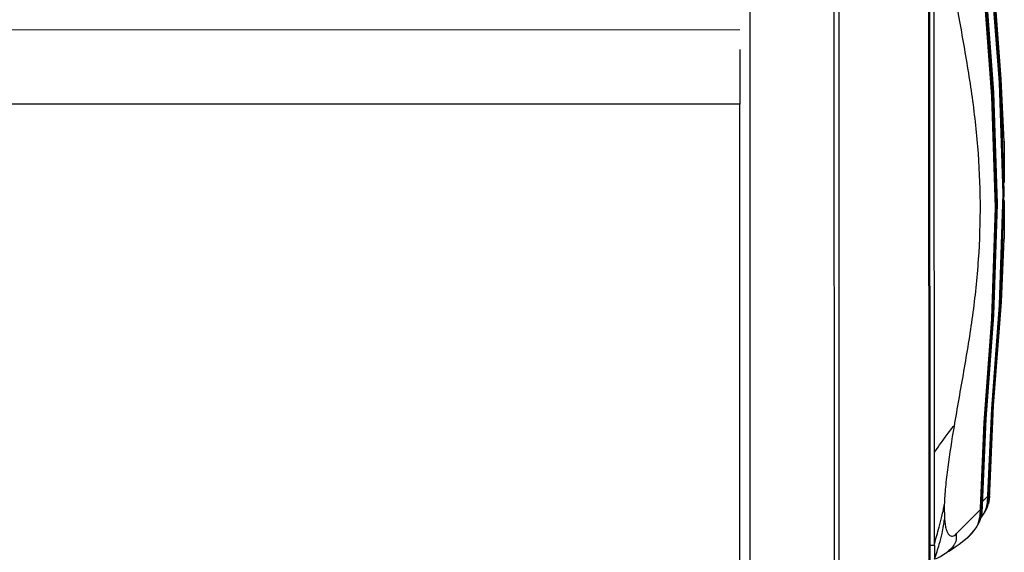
# Model space of a CAD drawing. Header units: inches. Extents: x 0 to 17, y 0 to 11.
# Tile 9 of 47: x 4.864 to 5.262, y 4.038 to 4.254. Entities that reach past the tile are written whole.
import ezdxf

# ---------------------------------------------------------------- set-up
doc = ezdxf.new("R2010")
doc.units = ezdxf.units.IN
doc.header["$LTSCALE"] = 0.935
doc.header["$MEASUREMENT"] = 0
doc.layers.get('0').update_dxf_attribs({"linetype": 'CONTINUOUS'})

msp = doc.modelspace()

# ---------------------------------------------------------------- linework, layer by layer
at = {"color": 7, "linetype": 'CONTINUOUS'}
for p, q in [((5.15928, 4.44157), (5.1595, 3.62385)), ((5.19373, 3.62633), (5.1935, 4.43911)), ((5.19532, 4.43911), (5.19555, 3.62635)), ((5.23203, 3.75179), (5.23187, 4.31415)), ((5.2321, 4.31416), (5.23225, 3.75179)), ((5.23411, 4.04136), (5.23404, 4.31351)), ((1.12638, 4.2486), (5.15528, 4.24972)), ((5.15527, 4.24163), (5.15527, 4.21951)), ((5.15527, 4.21951), (1.1067, 4.21839)), ((5.15544, 3.62808), (5.15527, 4.21951)), ((5.26237, 4.2043), (5.26227, 4.18779)), ((5.26237, 4.20429), (5.26237, 4.2043)), ((5.26227, 4.18044), (5.26238, 4.16497)), ((5.26238, 4.16497), (5.26238, 4.16498)), ((5.25624, 4.06184), (5.25651, 4.06212)), ((5.25563, 4.05636), (5.2564, 4.0594)), ((5.2561, 4.05773), (5.25637, 4.05914)), ((5.25637, 4.05914), (5.25649, 4.06067)), ((5.23809, 4.05713), (5.2382, 4.05124)), ((5.24295, 4.04536), (5.25271, 4.05524)), ((5.25257, 4.05226), (5.25271, 4.05524)), ((5.2527, 4.05543), (5.25297, 4.05571)), ((5.25283, 4.05273), (5.25297, 4.05523)), ((5.255, 4.05512), (5.25504, 4.05517)), ((5.25504, 4.05517), (5.25563, 4.05636)), ((5.25123, 4.04828), (5.25184, 4.04952)), ((5.25149, 4.04875), (5.2521, 4.04999)), ((5.25152, 4.04883), (5.2523, 4.05089)), ((5.25184, 4.04952), (5.2526, 4.05253)), ((5.2521, 4.04999), (5.25286, 4.053)), ((5.2523, 4.05089), (5.25257, 4.05226)), ((5.25256, 4.05136), (5.25283, 4.05273)), ((5.24893, 4.04526), (5.24976, 4.04618)), ((5.24976, 4.04618), (5.25123, 4.04828)), ((5.25123, 4.04828), (5.25123, 4.04829)), ((5.25139, 4.0486), (5.25149, 4.04876)), ((5.25149, 4.04875), (5.25149, 4.04876)), ((5.24604, 4.04264), (5.24813, 4.04446)), ((5.24713, 4.04354), (5.24893, 4.04526)), ((5.23217, 4.04086), (5.23411, 4.04086)), ((5.23411, 4.04086), (5.23411, 4.04136)), ((5.23411, 4.04086), (5.23412, 4.0354)), ((5.2392, 4.03797), (5.23945, 4.03812)), ((5.23925, 4.038), (5.23923, 4.03799))]:
    msp.add_line(p, q, dxfattribs=at)
at = {"color": 6, "linetype": 'CONTINUOUS'}
for p, q in [((5.25625, 4.06166), (5.25575, 4.06114)), ((5.25574, 4.06072), (5.25332, 4.05826)), ((5.25486, 4.05498), (5.25563, 4.058)), ((5.25512, 4.05544), (5.25588, 4.05847)), ((5.25532, 4.05634), (5.25559, 4.05773)), ((5.25538, 4.05591), (5.25614, 4.05894)), ((5.25558, 4.05681), (5.25585, 4.0582)), ((5.25559, 4.05773), (5.25574, 4.06072)), ((5.256, 4.06119), (5.25563, 4.06082)), ((5.25584, 4.05728), (5.25611, 4.05867)), ((5.25585, 4.0582), (5.25599, 4.0607)), ((5.25611, 4.05867), (5.25624, 4.06069)), ((5.25235, 4.05044), (5.25312, 4.05346)), ((5.25261, 4.05091), (5.25338, 4.05393)), ((5.25323, 4.05618), (5.25273, 4.05567)), ((5.25288, 4.05177), (5.25426, 4.05376)), ((5.25308, 4.05228), (5.25335, 4.05367)), ((5.25309, 4.0532), (5.25322, 4.05521)), ((5.25349, 4.05665), (5.25313, 4.05628)), ((5.25335, 4.05367), (5.25347, 4.0552)), ((5.25426, 4.05376), (5.25486, 4.05498)), ((5.25426, 4.05376), (5.25426, 4.05376)), ((5.25441, 4.05408), (5.25452, 4.05423)), ((5.25452, 4.05423), (5.25512, 4.05544)), ((5.25452, 4.05423), (5.25452, 4.05423)), ((5.25454, 4.05429), (5.25532, 4.05634)), ((5.25467, 4.05455), (5.25478, 4.0547)), ((5.25478, 4.0547), (5.25538, 4.05591)), ((5.25478, 4.0547), (5.25478, 4.0547)), ((5.25175, 4.04922), (5.25235, 4.05044)), ((5.25191, 4.04954), (5.25201, 4.04969)), ((5.25201, 4.04969), (5.25261, 4.05091)), ((5.25201, 4.04969), (5.25201, 4.04969)), ((5.25282, 4.05181), (5.25309, 4.0532)), ((5.25165, 4.04907), (5.25175, 4.04922)), ((5.25175, 4.04922), (5.25175, 4.04922))]:
    msp.add_line(p, q, dxfattribs=at)
for points in [[(5.25563, 4.058), (5.25728, 4.09601), (5.26042, 4.13803), (5.26187, 4.18314), (5.2604, 4.22827), (5.25724, 4.27031)], [(5.25588, 4.05847), (5.25754, 4.09648), (5.26068, 4.1385), (5.26213, 4.18361), (5.26066, 4.22873), (5.2575, 4.27078)], [(5.25614, 4.05894), (5.2578, 4.09695), (5.26094, 4.13897), (5.26239, 4.18408), (5.26092, 4.2292), (5.25776, 4.27125)], [(5.25312, 4.05346), (5.25477, 4.09148), (5.25791, 4.13349), (5.25937, 4.17861), (5.2579, 4.22373), (5.25474, 4.26577)], [(5.25338, 4.05393), (5.25503, 4.09195), (5.25817, 4.13396), (5.25962, 4.17908), (5.25816, 4.2242), (5.255, 4.26624)], [(5.25283, 4.05177), (5.25315, 4.05212), (5.25426, 4.05376)]]:
    msp.add_lwpolyline(points, dxfattribs=at)
at = {"color": 7, "linetype": 'CONTINUOUS'}
for points in [[(5.26237, 4.20429), (5.26118, 4.22968), (5.25802, 4.27173)], [(5.2526, 4.05253), (5.25426, 4.09055), (5.25739, 4.13256), (5.25885, 4.17767), (5.25738, 4.22279), (5.25422, 4.26483)], [(5.25286, 4.053), (5.25452, 4.09102), (5.25765, 4.13303), (5.25911, 4.17814), (5.25764, 4.22326), (5.25448, 4.2653)], [(5.2564, 4.0594), (5.25806, 4.09741), (5.2612, 4.13943), (5.26238, 4.16498)], [(5.24813, 4.04446), (5.25012, 4.04664), (5.25123, 4.04829)], [(5.24256, 4.0401), (5.2441, 4.04116), (5.24604, 4.04264)], [(5.23451, 4.03521), (5.23579, 4.03585), (5.23658, 4.03628), (5.23757, 4.03687), (5.23865, 4.03757), (5.23923, 4.03799)], [(5.23945, 4.03812), (5.23994, 4.03842), (5.24058, 4.03882), (5.24142, 4.03935), (5.24256, 4.0401)]]:
    msp.add_lwpolyline(points, dxfattribs=at)
at = {"color": 6, "linetype": 'CONTINUOUS'}
for centre, radius, start, end in [((5.05224, 4.06289), 0.20402, 359.518, 359.6538), ((5.05198, 4.06242), 0.20402, 359.518, 359.6538), ((5.04993, 4.05741), 0.20331, 359.5173, 359.6539), ((5.22463, 4.05621), 0.02886, 357.9981, 358.9607), ((5.04947, 4.05789), 0.20402, 359.518, 359.6538), ((5.24413, 4.05954), 0.01166, 330.2824, 333.2288), ((5.24439, 4.06001), 0.01166, 330.2824, 333.2288), ((5.24414, 4.06077), 0.01224, 329.6051, 330.0518), ((5.24465, 4.06048), 0.01166, 330.2824, 333.2288), ((5.24577, 4.05994), 0.01041, 334.7977, 345.2261), ((5.24163, 4.055), 0.01166, 330.2824, 333.2288), ((5.24138, 4.05576), 0.01224, 329.6051, 330.0518), ((5.24189, 4.05547), 0.01166, 330.2824, 333.2288), ((5.24224, 4.05469), 0.01097, 334.2005, 335.0966), ((5.24301, 4.05493), 0.01041, 334.7977, 345.2261)]:
    msp.add_arc(centre, radius, start, end, dxfattribs=at)
at = {"color": 7, "linetype": 'CONTINUOUS'}
for centre, radius, start, end in [((5.2445, 4.06118), 0.01213, 330.0533, 330.29), ((5.2425, 4.05399), 0.0104, 334.9624, 345.3438)]:
    msp.add_arc(centre, radius, start, end, dxfattribs=at)
for points, knots in [([(5.24137, 4.26978), (5.2426, 4.26232), (5.24461, 4.25115), (5.2472, 4.23623), (5.24899, 4.225), (5.25048, 4.2137), (5.25199, 4.19852), (5.25286, 4.17942), (5.25211, 4.15651), (5.24971, 4.13377), (5.24597, 4.11131), (5.24329, 4.0964), (5.24203, 4.08894)], [0, 0, 0, 0, 0.124434, 0.186634, 0.248967, 0.311464, 0.374136, 0.499817, 0.625554, 0.750868, 0.875543, 1, 1, 1, 1]), ([(5.2341, 4.07846), (5.23641, 4.08169), (5.23684, 4.08241), (5.24206, 4.08936), (5.24203, 4.08894)], [0, 0, 0, 0, 0.903279, 1, 1, 1, 1]), ([(5.24203, 4.08894), (5.2411, 4.08342), (5.23979, 4.07525), (5.23853, 4.06463), (5.23816, 4.05954), (5.23809, 4.05713)], [0, 0, 0, 0, 0.523107, 0.774232, 1, 1, 1, 1]), ([(5.23411, 4.04136), (5.23476, 4.0436), (5.23581, 4.04729), (5.23701, 4.0519), (5.23769, 4.05491), (5.23797, 4.05648), (5.23809, 4.05713)], [0, 0, 0, 0, 0.430695, 0.706302, 0.878796, 1, 1, 1, 1]), ([(5.23417, 4.03514), (5.23484, 4.03716), (5.23594, 4.04061), (5.23715, 4.04514), (5.23782, 4.04849), (5.23808, 4.05039), (5.2382, 4.05124)], [0, 0, 0, 0, 0.384902, 0.653649, 0.845723, 1, 1, 1, 1]), ([(5.2382, 4.05124), (5.23826, 4.05049), (5.23842, 4.04914), (5.2388, 4.04734), (5.2393, 4.04598), (5.2399, 4.04504), (5.24063, 4.04449), (5.24145, 4.04442), (5.24225, 4.04476), (5.24272, 4.04514), (5.24295, 4.04537)], [0, 0, 0, 0, 0.226939, 0.411187, 0.554523, 0.66224, 0.744807, 0.818542, 0.900455, 1, 1, 1, 1]), ([(5.24295, 4.04536), (5.24297, 4.04455), (5.24299, 4.04333), (5.24256, 4.0418), (5.24188, 4.0405), (5.24077, 4.03921), (5.23976, 4.03838), (5.23925, 4.038)], [0, 0, 0, 0, 0.279403, 0.417462, 0.547249, 0.782499, 1, 1, 1, 1])]:
    msp.add_open_spline(points, degree=3, knots=knots, dxfattribs=at)

doc.saveas('drawing.dxf')
